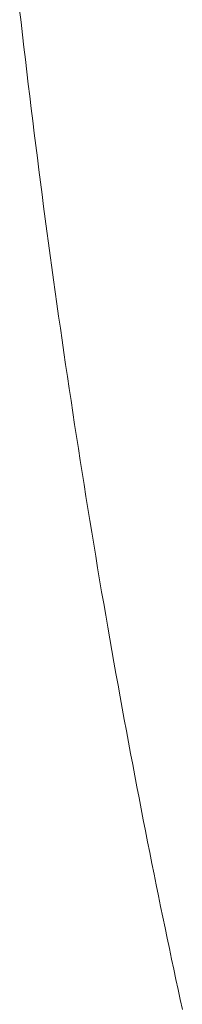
# Model space of a CAD drawing. Header units: inches. Extents: x 0 to 841, y 0 to 594.
# Tile 77 of 129: x 443.52 to 446.21, y 442.18 to 458.43. Entities that reach past the tile are written whole.
import ezdxf

# ---------------------------------------------------------------- set-up
doc = ezdxf.new("R2010")
doc.units = ezdxf.units.IN
doc.header["$LTSCALE"] = 46.255
doc.header["$MEASUREMENT"] = 0
doc.layers.get('0').update_dxf_attribs({"lineweight": 0})

msp = doc.modelspace()

# ---------------------------------------------------------------- linework, layer by layer
at = {"color": 7, "linetype": 'Continuous'}
msp.add_lwpolyline([(446.2101, 442.0929), (446.1749, 442.2554), (446.1395, 442.4199), (446.1039, 442.5863), (446.0682, 442.7543), (446.0323, 442.924), (445.9962, 443.0951), (445.9601, 443.2675), (445.924, 443.4411), (445.8878, 443.6159), (445.8516, 443.7916), (445.8154, 443.9681), (445.7794, 444.1454), (445.7434, 444.3232), (445.7075, 444.5016), (445.6717, 444.6804), (445.6361, 444.8598), (445.6005, 445.0398), (445.5651, 445.2203), (445.5298, 445.4015), (445.4945, 445.5833), (445.4594, 445.7657), (445.4244, 445.9489), (445.3894, 446.1328), (445.3546, 446.3175), (445.3198, 446.5029), (445.2851, 446.6892), (445.2505, 446.8763), (445.216, 447.0643), (445.1816, 447.2532), (445.1472, 447.443), (445.113, 447.6336), (445.0788, 447.8249), (445.0447, 448.0169), (445.0108, 448.2096), (444.977, 448.4029), (444.9433, 448.5968), (444.9098, 448.7913), (444.8765, 448.9861), (444.8433, 449.1815), (444.8103, 449.3771), (444.7775, 449.5732), (444.7448, 449.7695), (444.7124, 449.966), (444.6802, 450.1627), (444.6482, 450.3596), (444.6164, 450.5567), (444.5848, 450.754), (444.5535, 450.9515), (444.5223, 451.1491), (444.4914, 451.3469), (444.4607, 451.5449), (444.4302, 451.7431), (444.3999, 451.9415), (444.3698, 452.14), (444.34, 452.3388), (444.3103, 452.5377), (444.2809, 452.7368), (444.2517, 452.936), (444.2227, 453.1355), (444.1939, 453.3351), (444.1654, 453.5349), (444.137, 453.7349), (444.1089, 453.9351), (444.081, 454.1354), (444.0532, 454.3359), (444.0258, 454.5366), (443.9985, 454.7375), (443.9714, 454.9385), (443.9446, 455.1398), (443.9179, 455.3412), (443.8915, 455.5427), (443.8653, 455.7445), (443.8393, 455.9464), (443.8136, 456.1485), (443.788, 456.3507), (443.7627, 456.5532), (443.7376, 456.7558), (443.7126, 456.9586), (443.688, 457.1615), (443.6635, 457.3646), (443.6392, 457.5679), (443.6152, 457.7714), (443.5913, 457.975), (443.5677, 458.1788), (443.5443, 458.3828), (443.5212, 458.587)], dxfattribs=at)

doc.saveas('drawing.dxf')
